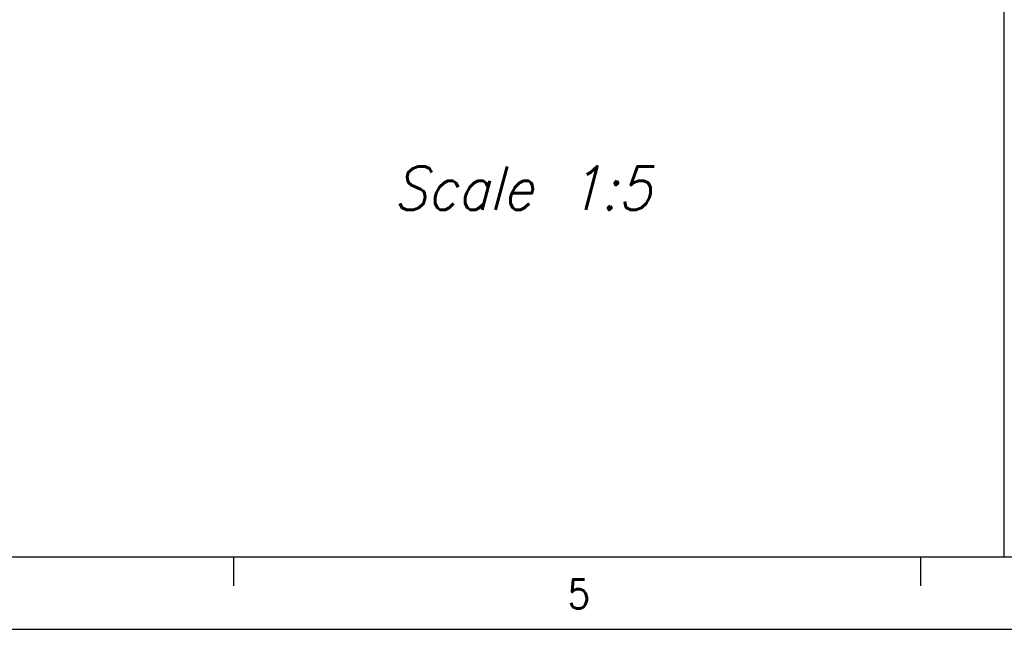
# Model space of a CAD drawing. Header units: millimetres. Extents: x -500 to 692, y -226 to 328.
# Tile 5 of 22: x -164 to -96, y -92 to -50. Entities that reach past the tile are written whole.
import ezdxf

# ---------------------------------------------------------------- set-up
doc = ezdxf.new("R2010")
doc.units = ezdxf.units.MM
doc.layers.add('1', color=7, linetype='Continuous')
doc.styles.add('CONVERTER_11', font='txt.shx', dxfattribs={"width": 0.9})
doc.styles.add('CONVERTER_12', font='txt.shx', dxfattribs={"width": 0.9, "oblique": 15})

# ---------------------------------------------------------------- blocks, each defined once
blk = doc.blocks.new('Iso0', base_point=(-732.75, -185))
at = {"layer": '1', "color": 7, "insert": (-644.36, -271.45), "char_height": 15, "attachment_point": 2, "line_spacing_factor": 1.20048, "style": 'CONVERTER_12'}
blk.add_mtext(' \\PScale 1:5', dxfattribs=at)
blk = doc.blocks.new('_A2', base_point=(89.413, -87.216))
at = {"layer": '1', "color": 7, "linetype": 'Continuous'}
for p, q in [((-95.587, -87.216), (-95.587, -22.216)), ((-479.587, -87.216), (89.413, -87.216))]:
    blk.add_line(p, q, dxfattribs=at)
at = {"layer": '1', "color": 2, "linetype": 'Continuous'}
for p, q in [((-148.77, -89.216), (-148.77, -87.216)), ((-101.353, -89.216), (-101.353, -87.216)), ((-499.587, -92.216), (94.413, -92.216))]:
    blk.add_line(p, q, dxfattribs=at)
at = {"layer": '1', "color": 2, "insert": (-125.725, -89.781), "char_height": 2, "attachment_point": 4, "line_spacing_factor": 1.20048, "style": 'CONVERTER_11'}
blk.add_mtext('5', dxfattribs=at)

msp = doc.modelspace()

# ---------------------------------------------------------------- block references
msp.add_blockref('_A2', (89.413, -87.216))
at = {"xscale": 0.2, "yscale": 0.2, "zscale": 0.2}
msp.add_blockref('Iso0', (-146.55, -37), dxfattribs=at)

doc.saveas('drawing.dxf')
